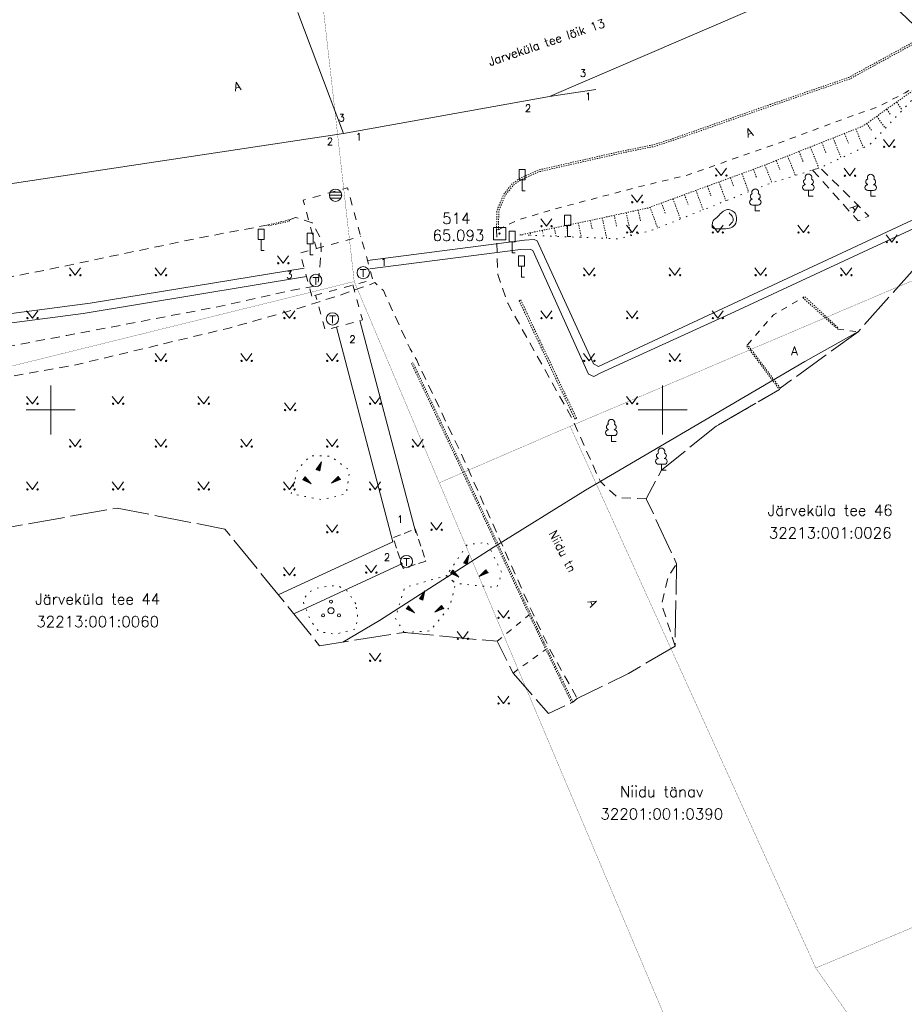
# Model space of a CAD drawing. Header units: metres. Extents: x 685671 to 686635, y 6588408 to 6589199.
# Tile 29 of 34: x 686247 to 686320, y 6588851 to 6588932. Entities that reach past the tile are written whole.
import ezdxf
from ezdxf.enums import TextEntityAlignment as Align

# ---------------------------------------------------------------- set-up
doc = ezdxf.new("R2010")
doc.units = ezdxf.units.M
for name, pattern in [('Kohtla-Järve PPA ühishoone G20$0$AAREKIVI', [0.02001, 0.01, -1e-05, 0.01]), ('Kohtla-Järve PPA ühishoone G20$0$ASFBET', [2.5, 1.5, -1]), ('Kohtla-Järve PPA ühishoone G20$0$KATASTRIPIIR', [7, 4, -1, 1, -1]), ('Kohtla-Järve PPA ühishoone G20$0$KOLVIK', [1.25, 0.25, -1]), ('Kohtla-Järve PPA ühishoone G20$0$KONTUUR', [1.85, 1.25, -0.6]), ('Kohtla-Järve PPA ühishoone G20$0$KRUUSKILL', [2, 1, -1]), ('Kohtla-Järve PPA ühishoone G20$0$NOLVAALL', [1.2, 0.2, -1]), ('Kohtla-Järve PPA ühishoone G20$0$NOLVAKRIIPS', [0.02001, 0.01, -1e-05, 0.01]), ('Kohtla-Järve PPA ühishoone G20$0$NOLVAPEAL', [0.02001, 0.01, -1e-05, 0.01]), ('Kohtla-Järve PPA ühishoone G20$0$RAJATISM', [3.75, 1.25, -1.25, 1.25]), ('Kohtla-Järve PPA ühishoone G20$0$TOOPIIR', [7, 6, -1])]:
    doc.linetypes.add(name, pattern=pattern)
for name, color, linetype, lineweight in [('Kohtla-Järve PPA ühishoone G20$0$ALUSVORK', 250, 'Continuous', 13), ('Kohtla-Järve PPA ühishoone G20$0$HALJASTUS', 250, 'Continuous', 13), ('Kohtla-Järve PPA ühishoone G20$0$KPKAABEL', 250, 'Continuous', 13), ('Kohtla-Järve PPA ühishoone G20$0$LIIKLUS', 250, 'Continuous', 13), ('Kohtla-Järve PPA ühishoone G20$0$PIIR', 224, 'Continuous', 13), ('Kohtla-Järve PPA ühishoone G20$0$PUU', 250, 'Continuous', 13), ('Kohtla-Järve PPA ühishoone G20$0$RAJATIS', 250, 'Continuous', 13), ('Kohtla-Järve PPA ühishoone G20$0$RELJEEF', 250, 'Continuous', 13), ('Kohtla-Järve PPA ühishoone G20$0$SKKAEV', 250, 'Continuous', 13), ('Kohtla-Järve PPA ühishoone G20$0$SKTRASS', 250, 'Continuous', 13), ('Kohtla-Järve PPA ühishoone G20$0$TEE', 250, 'Continuous', 13), ('Kohtla-Järve PPA ühishoone G20$0$TKAEV', 250, 'Continuous', 13), ('Kohtla-Järve PPA ühishoone G20$0$TORUNR', 250, 'Continuous', 13), ('Kohtla-Järve PPA ühishoone G20$0$TTRASS', 250, 'Continuous', 13), ('Kohtla-Järve PPA ühishoone G20$0$VORK', 250, 'Continuous', 13)]:
    doc.layers.add(name, color=color, linetype=linetype, lineweight=lineweight)
doc.layers.add('Kohtla-Järve PPA ühishoone G20$0$MOOTPIIR', color=250, linetype='Continuous', lineweight=13, plot=False)
doc.styles.add('Kohtla-Järve PPA ühishoone G20$0$romanc', font='romanc.shx')
doc.styles.add('Kohtla-Järve PPA ühishoone G20$0$romans', font='romans.shx')
doc.linetypes.add('Kohtla-Järve PPA ühishoone G20$0$-SK-', pattern='A,10,-1.5,["SK",Kohtla-Järve PPA ühishoone G20$0$romans,S=1.4,R=0,X=-1.4,Y=-0.7],-1.5,10,-3', length=26)
doc.linetypes.add('Kohtla-Järve PPA ühishoone G20$0$-T-', pattern='A,10,-1.5,["T",Kohtla-Järve PPA ühishoone G20$0$romans,S=1.4,R=0,X=-0.7,Y=-0.7],-1.5,10,-3', length=26)
doc.linetypes.add('Kohtla-Järve PPA ühishoone G20$0$EP_KBL', pattern='A,8,-2,[138,mkm.shx,S=1,R=0,X=0,Y=0],1,[138,mkm.shx,S=1,R=0,X=0,Y=0],4,[138,mkm.shx,S=1,R=180,X=0,Y=0],1,[138,mkm.shx,S=1,R=180,X=0,Y=0],-2', length=18)

# ---------------------------------------------------------------- blocks, each defined once
blk = doc.blocks.new('Kohtla-Järve PPA ühishoone G20$0$KOHPP')
at = {"color": 0, "linetype": 'Continuous', "flags": 128}
blk.add_lwpolyline([(1, 1), (-1, 1), (-1, -1), (1, -1)], close=True, dxfattribs=at)
at = {"color": 0, "linetype": 'Continuous'}
blk.add_circle((0, 0), 0.1, dxfattribs=at)
blk = doc.blocks.new('Kohtla-Järve PPA ühishoone G20$0$LIIKLM')
at = {"color": 0, "linetype": 'Continuous', "flags": 128}
for points in [[(-0.5, 3.5), (-0.5, 1.8)], [(0.5, 3.5), (-0.5, 3.5)], [(0.5, 3.5), (0.5, 1.8)], [(0.5, 1.8), (-0.5, 1.8)], [(0, 1.8), (0, 0)], [(0.5, 0), (0, 0)]]:
    blk.add_lwpolyline(points, dxfattribs=at)
blk = doc.blocks.new('Kohtla-Järve PPA ühishoone G20$0$KIVISU')
at = {"color": 0, "linetype": 'Continuous'}
for points, knots in [([(-2.05, -1.07), (-2.04, -0.8), (-2.04, -0.54), (-2.01, -0.27), (-1.97, 0.08), (-1.53, 0.24), (-1.29, 0.49), (-1.04, 0.75), (-0.8, 1), (-0.55, 1.26), (-0.34, 1.48), (-0.05, 1.63), (0.23, 1.74), (0.47, 1.83), (0.76, 1.79), (1.01, 1.68), (1.27, 1.57), (1.49, 1.44), (1.67, 1.18), (1.88, 0.88), (1.94, 0.57), (1.94, 0.27), (1.94, -0.06), (1.88, -0.38), (1.63, -0.71), (1.38, -1.04), (1.1, -1.21), (0.75, -1.27), (0.31, -1.34), (-0.13, -1.36), (-0.57, -1.37), (-0.91, -1.38), (-1.25, -1.37), (-1.59, -1.35), (-1.72, -1.34), (-1.9, -1.33), (-1.97, -1.21), (-2, -1.16), (-2.02, -1.12), (-2.05, -1.07)], [0, 0, 0, 0, 0.070434, 0.070434, 0.070434, 0.162491, 0.162491, 0.162491, 0.256397, 0.256397, 0.256397, 0.336931, 0.336931, 0.336931, 0.405721, 0.405721, 0.405721, 0.47853, 0.47853, 0.47853, 0.561997, 0.561997, 0.561997, 0.652379, 0.652379, 0.652379, 0.744099, 0.744099, 0.744099, 0.860503, 0.860503, 0.860503, 0.950211, 0.950211, 0.950211, 0.985821, 0.985821, 0.985821, 1, 1, 1, 1]), ([(0.73, 1.24), (0.88, 1.06), (1.04, 0.88), (1.2, 0.7), (1.41, 0.45), (1.46, -0.03), (1.24, -0.27), (1.07, -0.46), (0.89, -0.64), (0.72, -0.83)], [0, 0, 0, 0, 0.292091, 0.292091, 0.292091, 0.688198, 0.688198, 0.688198, 1, 1, 1, 1])]:
    blk.add_open_spline(points, degree=3, knots=knots, dxfattribs=at)
blk = doc.blocks.new('Kohtla-Järve PPA ühishoone G20$0$LEHTP1')
at = {"layer": 'Kohtla-Järve PPA ühishoone G20$0$PUU', "linetype": 'Continuous'}
for p, q in [((0.48, 0.95), (-0.48, 0.95)), ((0, 0), (0, 0.95)), ((0.76, 0), (0, 0))]:
    blk.add_line(p, q, dxfattribs=at)
for centre, radius, start, end in [((0, 3.04), 0.554, 332.5799, 207.4201), ((-0.47, 1.42), 0.475, 90.0016, 269.3953), ((-0.34, 2.35), 0.465, 109.0217, 253.1415), ((0.34, 2.35), 0.465, 286.8508, 70.9859), ((0.47, 1.42), 0.475, 270.6047, 89.9984)]:
    blk.add_arc(centre, radius, start, end, dxfattribs=at)
blk = doc.blocks.new('Kohtla-Järve PPA ühishoone G20$0$REKAEV')
at = {"layer": 'Kohtla-Järve PPA ühishoone G20$0$SKKAEV', "linetype": 'Continuous'}
for p, q in [((0.86, 0.5), (-0.86, 0.5)), ((-1, 0), (1, 0)), ((0.86, -0.5), (-0.86, -0.5))]:
    blk.add_line(p, q, dxfattribs=at)
blk.add_circle((0, 0), 1, dxfattribs=at)
blk = doc.blocks.new('Kohtla-Järve PPA ühishoone G20$0$KIVIKU')
at = {"color": 0, "linetype": 'Continuous'}
for p, q in [((-0.71, 1.44), (0.13, 2.72)), ((-0.71, 1.44), (-0.06, 1.72)), ((-0.61, 1.59), (-0.04, 1.83)), ((-0.51, 1.74), (-0.01, 1.95)), ((-0.41, 1.89), (-0.16, 2)), ((-0.31, 2.04), (0.03, 2.19)), ((-0.21, 2.19), (0.05, 2.31)), ((-0.16, 2), (0.01, 2.07)), ((0.13, 2.72), (-0.15, 1.21)), ((-0.12, 2.34), (0.08, 2.42)), ((-0.02, 2.49), (0.1, 2.54)), ((0.08, 2.64), (0.12, 2.66)), ((-2.53, 0.25), (-2.9, -0.23)), ((-2.7, 0.03), (-2.65, -0.34)), ((-2.62, 0.14), (-2.55, -0.4)), ((-2.53, 0.25), (-1.52, -0.89)), ((-2.53, 0.25), (-2.44, -0.45)), ((-2.41, 0.12), (-2.33, -0.5)), ((-0.71, 1.44), (-0.15, 1.21)), ((-0.58, 1.39), (-0.08, 1.6)), ((-0.45, 1.33), (-0.1, 1.48)), ((-0.31, 1.28), (-0.12, 1.36)), ((-0.18, 1.23), (-0.15, 1.24)), ((1.8, -0.76), (2.88, 0.33)), ((3.14, -0.06), (2.61, 0.05)), ((3.06, 0.06), (2.69, 0.13)), ((2.98, 0.18), (2.78, 0.22)), ((2.9, 0.3), (2.86, 0.3)), ((3.22, -0.17), (2.88, 0.33)), ((-1.52, -0.89), (-2.9, -0.23)), ((-2.88, -0.2), (-2.87, -0.24)), ((-2.79, -0.09), (-2.76, -0.29)), ((-2.29, -0.02), (-2.22, -0.55)), ((-2.17, -0.15), (-2.14, -0.43)), ((-2.14, -0.43), (-2.11, -0.61)), ((-2.06, -0.29), (-2, -0.66)), ((-1.94, -0.42), (-1.9, -0.71)), ((-1.82, -0.56), (-1.79, -0.76)), ((-1.7, -0.69), (-1.68, -0.82)), ((-1.58, -0.83), (-1.57, -0.87)), ((3.22, -0.17), (1.8, -0.76)), ((1.88, -0.73), (1.85, -0.72)), ((2.05, -0.66), (1.93, -0.63)), ((2.22, -0.59), (2.01, -0.55)), ((2.38, -0.52), (2.1, -0.46)), ((2.55, -0.45), (2.18, -0.38)), ((2.45, -0.33), (2.27, -0.29)), ((2.88, -0.31), (2.35, -0.21)), ((3.05, -0.24), (2.44, -0.12)), ((2.72, -0.38), (2.45, -0.33)), ((3.22, -0.17), (2.52, -0.04))]:
    blk.add_line(p, q, dxfattribs=at)
for p in [(-2.53, 0.25), (-0.71, 1.44), (3.22, -0.17)]:
    blk.add_point(p, dxfattribs=at)
blk = doc.blocks.new('Kohtla-Järve PPA ühishoone G20$0$PQQSAS')
at = {"color": 0, "linetype": 'Continuous'}
for centre, radius in [((0, 1.5), 0.25), ((0, 0), 0.5), ((-1.3, -0.75), 0.25), ((1.3, -0.75), 0.25)]:
    blk.add_circle(centre, radius, dxfattribs=at)
blk = doc.blocks.new('Kohtla-Järve PPA ühishoone G20$0$MURU')
at = {"color": 0, "linetype": 'Continuous'}
for p, q in [((-0.93, 1.21), (0, 0)), ((0, 0), (0.89, 1.21))]:
    blk.add_line(p, q, dxfattribs=at)
for centre in [(-0.8, 0), (0.86, 0)]:
    blk.add_ellipse(centre, major_axis=(0.0778, 0.0778), ratio=1, start_param=5.497787, end_param=11.780972, dxfattribs=at)
blk = doc.blocks.new('Kohtla-Järve PPA ühishoone G20$0$VKORIS')
at = {"color": 0, "linetype": 'Continuous'}
for p, q in [((0, 4), (0, -4)), ((-4, 0), (4, 0))]:
    blk.add_line(p, q, dxfattribs=at)
blk = doc.blocks.new('Kohtla-Järve PPA ühishoone G20$0$SOKAEV')
at = {"color": 0}
for p, q in [((-0.5, 0.5), (0.5, 0.5)), ((0, -0.7), (0, 0.5))]:
    blk.add_line(p, q, dxfattribs=at)
blk.add_circle((0, 0), 1, dxfattribs=at)
blk = doc.blocks.new('Kohtla-Järve PPA ühishoone G20')
at = {"layer": 'Kohtla-Järve PPA ühishoone G20$0$HALJASTUS', "linetype": 'Kohtla-Järve PPA ühishoone G20$0$KOLVIK', "ltscale": 0.5, "flags": 128}
for points in [[(686269.643, 6588893.137), (686270.18, 6588895.173), (686271.214, 6588896.236), (686272.87, 6588896.228), (686274.425, 6588895.059), (686274.159, 6588893.159), (686272.22, 6588892.651), (686269.643, 6588893.137)], [(686284.028, 6588888.978), (686282.331, 6588886.45), (686283.083, 6588885.817), (686286.442, 6588885.472), (686286.872, 6588886.665), (686285.661, 6588889.184), (686284.028, 6588888.978)], [(686278.876, 6588881.8), (686278.157, 6588882.998), (686278.92, 6588885.475), (686282.331, 6588886.45), (686283.083, 6588885.817), (686282.619, 6588883.932), (686281.014, 6588881.936), (686278.876, 6588881.8)], [(686274.927, 6588884.141), (686274.256, 6588885.171), (686273.401, 6588885.66), (686272.3, 6588885.538), (686271.903, 6588885.477), (686271.139, 6588885.141), (686270.589, 6588884.438), (686271.186, 6588882.871), (686271.903, 6588881.873), (686273.217, 6588881.659), (686274.929, 6588882.086), (686275.082, 6588883.094), (686274.927, 6588884.141)]]:
    blk.add_lwpolyline(points, dxfattribs=at)
at = {"layer": 'Kohtla-Järve PPA ühishoone G20$0$KPKAABEL', "linetype": 'Kohtla-Järve PPA ühishoone G20$0$EP_KBL', "ltscale": 0.5, "flags": 128}
blk.add_lwpolyline([(686273.873, 6588881.022), (686276.871, 6588882.781), (686286.16, 6588888.738), (686293.691, 6588893.441), (686311.609, 6588903.961), (686315.958, 6588906.374)], dxfattribs=at)
at = {"layer": 'Kohtla-Järve PPA ühishoone G20$0$MOOTPIIR', "linetype": 'Kohtla-Järve PPA ühishoone G20$0$TOOPIIR', "ltscale": 0.5, "flags": 128}
blk.add_lwpolyline([(686197.581, 6588923.739), (686208.045, 6588905.503), (686210.46, 6588893.942), (686211.555, 6588893.54), (686213.906, 6588885.555), (686215.844, 6588886.036), (686227.988, 6588887.662), (686242.401, 6588889.661), (686255.426, 6588891.974), (686264.236, 6588890.261), (686271.975, 6588880.726), (686278.876, 6588881.8), (686286.485, 6588881.081), (686287.776, 6588878.484), (686290.678, 6588875.172), (686292.562, 6588876.063), (686292.672, 6588876.122), (686293.025, 6588876.405), (686297.207, 6588878.456), (686301.012, 6588880.696), (686301.144, 6588887.421), (686298.66, 6588892.736), (686299.9, 6588895.08), (686304.378, 6588898.668), (686309.543, 6588901.662), (686309.608, 6588901.777), (686315.969, 6588906.387), (686328.269, 6588920.158), (686326.163, 6588925.636), (686322.402, 6588927.463), (686321.527, 6588930.469), (686321.463, 6588930.608), (686317.763, 6588934.065), (686317.595, 6588935.82), (686313.39, 6588945.165), (686310.187, 6588952.921), (686309.238, 6588955.565), (686308.547, 6588957.741), (686308.16, 6588958.76), (686302.607, 6588962.088), (686272.869, 6588956.028), (686260.854, 6588979.268), (686253.034, 6588978.772), (686248.874, 6588976.771), (686248.746, 6588976.693), (686246.047, 6588973.919), (686242.493, 6588971.937), (686238.323, 6588970.159), (686233.871, 6588968.178), (686233.73, 6588968.126), (686226.924, 6588964.759), (686230.759, 6588952.357), (686228.499, 6588944.717), (686215.238, 6588939.002), (686204.142, 6588936.452), (686202.606, 6588937.066), (686198.582, 6588930.672), (686199.289, 6588929.101), (686199.445, 6588926.941), (686197.566, 6588923.888)], close=True, dxfattribs=at)
at = {"layer": 'Kohtla-Järve PPA ühishoone G20$0$PIIR', "color": 1, "linetype": 'Kohtla-Järve PPA ühishoone G20$0$KATASTRIPIIR', "ltscale": 0.5, "const_width": 0.02, "flags": 128}
for points in [[(686271.24, 6588941.96), (686274.8, 6588910.49), (686281.75, 6588894.04), (686292.44, 6588898.66), (686416.19, 6588951.3), (686435.7, 6588964.79), (686472.6, 6588990.29), (686498.85, 6589008.46), (686518.91, 6589022.29), (686532.44, 6589031.75), (686572.57, 6589059.8), (686611.97, 6589090.97), (686626.25, 6589101.21), (686635.39, 6589107.43), (686615.81, 6589135.24), (686598.86, 6589117.58), (686585.37, 6589109.52), (686566.55, 6589091.66), (686546.39, 6589114.05), (686548.86, 6589103.47), (686563.17, 6589085.58), (686523.59, 6589054.03), (686510.37, 6589072.45), (686501.7, 6589085.57), (686497.99, 6589083.57), (686516.87, 6589052.43), (686494.84, 6589038.24), (686476.07, 6589029.8), (686448.55, 6589018.51), (686404.07, 6589000.33), (686402.97, 6589002.64), (686353.05, 6588981.67), (686354.24, 6588979.13), (686312.39, 6588961.3), (686304.43, 6588979.43), (686288.88, 6589014.17), (686277.21, 6589032.85), (686270.09, 6589028.27), (686292.05, 6588994.74), (686307.6, 6588959.35), (686271.24, 6588941.96)], [(686292.44, 6588898.66), (686312.51, 6588854.38), (686433.23, 6588904.92), (686432.13, 6588907.52), (686435.35, 6588908.88), (686416.19, 6588951.3), (686292.44, 6588898.66)], [(685716.77, 6588778.03), (685738.6, 6588745.29), (685802.47, 6588772.1), (685804.91, 6588767.09), (685835.53, 6588780.71), (685915.31, 6588816.21), (685960.71, 6588836.42), (686035.3, 6588866.66), (686082.42, 6588884.69), (686148.48, 6588896.21), (686183.88, 6588895.46), (686240.01, 6588901.9), (686274.8, 6588910.49), (686271.24, 6588941.96), (686238.78, 6588948.4), (686130.81, 6588924.43), (686104.96, 6588925.39), (686039.54, 6588902.75), (686019.81, 6588895.45), (686016.25, 6588904.34), (686012.28, 6588908.21), (686004.31, 6588910.86), (685980.69, 6588900.73), (685976.21, 6588892.56), (685976.32, 6588887.19), (685977.59, 6588884.03), (685959.72, 6588876.63), (685889.56, 6588848.2), (685814.52, 6588817.68), (685790.98, 6588808.16), (685716.77, 6588778.03)], [(685716.77, 6588778.03), (685738.6, 6588745.29), (685802.47, 6588772.1), (685804.91, 6588767.09), (685835.53, 6588780.71), (685915.31, 6588816.21), (685960.71, 6588836.42), (686035.3, 6588866.66), (686082.42, 6588884.69), (686148.48, 6588896.21), (686183.88, 6588895.46), (686240.01, 6588901.9), (686274.8, 6588910.49), (686271.24, 6588941.96), (686238.78, 6588948.4), (686130.81, 6588924.43), (686104.96, 6588925.39), (686039.54, 6588902.75), (686019.81, 6588895.45), (686016.25, 6588904.34), (686012.28, 6588908.21), (686004.31, 6588910.86), (685980.69, 6588900.73), (685976.21, 6588892.56), (685976.32, 6588887.19), (685977.59, 6588884.03), (685959.72, 6588876.63), (685889.56, 6588848.2), (685814.52, 6588817.68), (685790.98, 6588808.16), (685716.77, 6588778.03)], [(686281.75, 6588894.04), (686313.9, 6588817.9), (686387.96, 6588636.52), (686393.83, 6588611.46), (686397.3, 6588578.58), (686390.61, 6588575.29), (686402.13, 6588550.74), (686419.69, 6588550.98), (686437.21, 6588555), (686425.66, 6588581.85), (686404.43, 6588634.36), (686384.68, 6588678.95), (686372.21, 6588711.77), (686350.12, 6588765.19), (686353.31, 6588766.48), (686342.04, 6588795.01), (686339.99, 6588794.19), (686320.8, 6588842.52), (686312.51, 6588854.38), (686292.44, 6588898.66), (686281.75, 6588894.04)]]:
    blk.add_lwpolyline(points, dxfattribs=at)
at = {"layer": 'Kohtla-Järve PPA ühishoone G20$0$RAJATIS', "linetype": 'Kohtla-Järve PPA ühishoone G20$0$RAJATISM', "ltscale": 0.5, "flags": 128}
blk.add_lwpolyline([(686271.348, 6588909.282), (686270.375, 6588912.827), (686271.709, 6588913.193), (686270.623, 6588917.149), (686274.25, 6588918.144), (686275.336, 6588914.188), (686276.309, 6588910.644)], close=True, dxfattribs=at)
for points in [[(686271.709, 6588913.193), (686275.336, 6588914.188)], [(686274.678, 6588910.227), (686275.468, 6588907.349), (686272.423, 6588906.513), (686271.641, 6588909.363)]]:
    blk.add_lwpolyline(points, dxfattribs=at)
at = {"layer": 'Kohtla-Järve PPA ühishoone G20$0$RELJEEF', "linetype": 'Kohtla-Järve PPA ühishoone G20$0$NOLVAKRIIPS', "ltscale": 0.5}
for p, q in [((686319.122, 6588925.155), (686319.586, 6588924.5)), ((686317.49, 6588923.999), (686318.185, 6588923.017)), ((686318.306, 6588924.577), (686318.596, 6588924.168)), ((686316.673, 6588923.421), (686317.079, 6588922.848)), ((686313.932, 6588922.229), (686314.58, 6588920.593)), ((686314.861, 6588922.598), (686315.174, 6588921.807)), ((686315.791, 6588922.966), (686316.395, 6588921.44)), ((686312.072, 6588921.493), (686312.758, 6588919.76)), ((686313.002, 6588921.861), (686313.337, 6588921.015)), ((686310.213, 6588920.756), (686310.846, 6588919.158)), ((686311.142, 6588921.124), (686311.472, 6588920.292)), ((686308.353, 6588920.019), (686308.934, 6588918.555)), ((686309.283, 6588920.388), (686309.586, 6588919.622)), ((686306.479, 6588919.322), (686307.026, 6588917.829)), ((686307.418, 6588919.666), (686307.687, 6588918.933)), ((686303.662, 6588918.29), (686303.95, 6588917.503)), ((686304.601, 6588918.634), (686305.168, 6588917.087)), ((686305.54, 6588918.978), (686305.819, 6588918.218)), ((686301.784, 6588917.602), (686302.082, 6588916.788)), ((686302.723, 6588917.946), (686303.31, 6588916.345)), ((686299.906, 6588916.914), (686300.214, 6588916.073)), ((686300.845, 6588917.258), (686301.451, 6588915.604)), ((686296.043, 6588915.909), (686296.25, 6588914.953)), ((686297.02, 6588916.12), (686297.426, 6588914.247)), ((686297.998, 6588916.331), (686298.196, 6588915.414)), ((686298.967, 6588916.57), (686299.593, 6588914.862)), ((686292.129, 6588915.082), (686292.227, 6588914.612)), ((686293.109, 6588915.284), (686293.353, 6588914.103)), ((686294.088, 6588915.487), (686294.235, 6588914.775)), ((686295.066, 6588915.697), (686295.428, 6588914.022)), ((686289.192, 6588914.474), (686289.235, 6588914.263)), ((686290.171, 6588914.677), (686290.218, 6588914.45)), ((686291.15, 6588914.879), (686291.294, 6588914.183))]:
    blk.add_line(p, q, dxfattribs=at)
at = {"layer": 'Kohtla-Järve PPA ühishoone G20$0$RELJEEF', "linetype": 'Kohtla-Järve PPA ühishoone G20$0$NOLVAPEAL', "ltscale": 0.5, "flags": 128}
blk.add_lwpolyline([(686288.34, 6588914.298), (686294.214, 6588915.513), (686298.777, 6588916.5), (686307.976, 6588919.87), (686316.334, 6588923.181), (686322.386, 6588927.467)], dxfattribs=at)
at = {"layer": 'Kohtla-Järve PPA ühishoone G20$0$RELJEEF', "linetype": 'Kohtla-Järve PPA ühishoone G20$0$NOLVAALL', "ltscale": 0.5, "flags": 128}
blk.add_lwpolyline([(686322.386, 6588927.467), (686316.935, 6588921.692), (686312.866, 6588919.794), (686312.249, 6588919.601), (686308.512, 6588918.422), (686299.202, 6588914.706), (686296.407, 6588913.984), (686288.34, 6588914.298)], dxfattribs=at)
at = {"layer": 'Kohtla-Järve PPA ühishoone G20$0$SKTRASS', "linetype": 'Kohtla-Järve PPA ühishoone G20$0$-SK-', "ltscale": 0.5}
blk.add_line((686290.746, 6588925.613), (686317.084, 6588936.956), dxfattribs=at)
at = {"layer": 'Kohtla-Järve PPA ühishoone G20$0$SKTRASS', "linetype": 'Kohtla-Järve PPA ühishoone G20$0$-SK-', "ltscale": 0.5, "flags": 128}
for points in [[(686270.183, 6588932.468), (686273.912, 6588922.59)], [(686204.268, 6588912.085), (686273.912, 6588922.59), (686290.746, 6588925.613), (686294.544, 6588926.197)]]:
    blk.add_lwpolyline(points, dxfattribs=at)
at = {"layer": 'Kohtla-Järve PPA ühishoone G20$0$TEE', "linetype": 'Kohtla-Järve PPA ühishoone G20$0$AAREKIVI', "ltscale": 0.5, "flags": 128}
for points in [[(686286.427, 6588914.733), (686286.468, 6588916.33), (686287.022, 6588917.632), (686287.682, 6588918.459), (686288.397, 6588918.966), (686289.834, 6588919.603), (686296.563, 6588921.127), (686299.305, 6588921.683), (686300.824, 6588922.176), (686308.812, 6588924.974), (686315.22, 6588927.18), (686321.463, 6588930.608)], [(686286.577, 6588914.729), (686286.617, 6588916.298), (686287.152, 6588917.554), (686287.786, 6588918.349), (686288.472, 6588918.835), (686289.881, 6588919.46), (686296.594, 6588920.98), (686299.343, 6588921.538), (686300.872, 6588922.034), (686308.861, 6588924.832), (686315.281, 6588927.042), (686321.535, 6588930.477)], [(686267.807, 6588915.123), (686269.521, 6588915.544), (686269.523, 6588915.419), (686267.818, 6588915.054), (686267.807, 6588915.123)], [(686286.427, 6588914.733), (686286.577, 6588914.729)], [(686288.266, 6588908.925), (686288.402, 6588908.989)], [(686288.266, 6588908.925), (686292.826, 6588899.25)], [(686288.402, 6588908.989), (686292.962, 6588899.314)], [(686311.45, 6588909.174), (686314.308, 6588906.594), (686314.358, 6588906.682), (686311.589, 6588909.28), (686311.45, 6588909.174)], [(686309.608, 6588901.777), (686306.941, 6588905.323), (686306.847, 6588905.254), (686309.543, 6588901.662), (686309.608, 6588901.777)], [(686292.672, 6588876.122), (686290.559, 6588880.473), (686289.177, 6588883.358), (686283.32, 6588895.954), (686279.599, 6588903.857), (686279.475, 6588903.807), (686283.208, 6588895.879), (686289.095, 6588883.257), (686290.455, 6588880.424), (686292.562, 6588876.063)], [(686292.962, 6588899.314), (686292.826, 6588899.25)]]:
    blk.add_lwpolyline(points, dxfattribs=at)
at = {"layer": 'Kohtla-Järve PPA ühishoone G20$0$TEE', "linetype": 'Kohtla-Järve PPA ühishoone G20$0$KRUUSKILL', "ltscale": 0.5, "flags": 128}
for points in [[(686286.577, 6588914.729), (686288.105, 6588915.495), (686291.106, 6588916.405), (686297.966, 6588918.21), (686301.996, 6588919.184), (686310.019, 6588922.004), (686315.913, 6588924.197), (686317.56, 6588924.754), (686319.813, 6588925.92), (686322.386, 6588927.467)], [(686306.941, 6588905.323), (686309.057, 6588907.764), (686311.45, 6588909.174)], [(686314.308, 6588906.594), (686315.969, 6588906.387)], [(686286.485, 6588881.081), (686289.095, 6588883.257)], [(686287.776, 6588878.484), (686290.455, 6588880.424)]]:
    blk.add_lwpolyline(points, dxfattribs=at)
at = {"layer": 'Kohtla-Järve PPA ühishoone G20$0$TEE', "linetype": 'Kohtla-Järve PPA ühishoone G20$0$ASFBET', "ltscale": 0.5, "flags": 128}
for points in [[(686312.249, 6588919.601), (686315.979, 6588915.442), (686316.85, 6588915.846), (686312.866, 6588919.794), (686312.249, 6588919.601)], [(686267.807, 6588915.123), (686262.13, 6588914.057), (686249.846, 6588911.484), (686237.372, 6588909.056), (686224.238, 6588906.659), (686211.296, 6588904.704), (686208.284, 6588904.359)], [(686269.521, 6588915.544), (686270, 6588915.738), (686271.368, 6588915.289), (686272.025, 6588914.081), (686272.108, 6588913.043), (686271.939, 6588911.078), (686271.811, 6588910.151), (686270.068, 6588909.851), (686264.019, 6588908.498), (686251.323, 6588906.085), (686238.615, 6588903.701), (686224.927, 6588901.761), (686212.05, 6588900.214), (686209.201, 6588899.967)], [(686298.66, 6588892.736), (686296.313, 6588892.838), (686294.91, 6588894.137), (686292.645, 6588899.202), (686287.341, 6588908.714), (686286.526, 6588911.063), (686286.427, 6588914.733)], [(686213.906, 6588885.555), (686211.555, 6588893.54), (686210.46, 6588893.942), (686210.424, 6588895.194), (686212.645, 6588897.555), (686225.177, 6588899.34), (686239.014, 6588901.363), (686252.042, 6588903.675), (686264.579, 6588906.692), (686270.394, 6588908.338), (686273.736, 6588909.407), (686276.497, 6588910.399), (686277.18, 6588909.76), (686279.368, 6588904.991), (686279.905, 6588904.053), (686283.709, 6588896.061), (686289.383, 6588883.375), (686290.781, 6588880.426), (686293.025, 6588876.405)], [(686309.543, 6588901.662), (686304.378, 6588898.668)], [(686301.012, 6588880.696), (686299.922, 6588884.129), (686300.458, 6588886.387), (686301.144, 6588887.421)]]:
    blk.add_lwpolyline(points, dxfattribs=at)
at = {"layer": 'Kohtla-Järve PPA ühishoone G20$0$TKAEV', "linetype": 'Kohtla-Järve PPA ühishoone G20$0$KONTUUR', "ltscale": 0.5, "flags": 128}
blk.add_lwpolyline([(686280.647, 6588887.639), (686278.802, 6588887.037), (686277.98, 6588889.555), (686279.789, 6588890.266)], close=True, dxfattribs=at)
at = {"layer": 'Kohtla-Järve PPA ühishoone G20$0$TTRASS', "linetype": 'Kohtla-Järve PPA ühishoone G20$0$-T-', "ltscale": 0.5, "flags": 128}
for points in [[(686275.88, 6588912.207), (686288.722, 6588913.878), (686289.49, 6588913.92), (686289.75, 6588913.83), (686294.341, 6588903.771), (686294.763, 6588903.542), (686331.364, 6588920.637), (686331.672, 6588920.781)], [(686276.066, 6588911.527), (686288.39, 6588913.117), (686289.189, 6588913.148), (686289.38, 6588913.02), (686293.939, 6588902.914), (686294.38, 6588902.72), (686294.955, 6588903.019), (686305.869, 6588908.003), (686316.764, 6588913.073), (686331.86, 6588920.09)], [(686270.713, 6588911.596), (686253.23, 6588908.713), (686241.369, 6588907.163), (686229.394, 6588905.79), (686217.077, 6588904.402), (686208.517, 6588903.241)], [(686270.9, 6588910.915), (686252.654, 6588907.887), (686240.746, 6588906.327), (686228.818, 6588904.917), (686216.533, 6588903.497), (686208.674, 6588902.493)], [(686275.269, 6588907.294), (686279.834, 6588889.937)], [(686273.34, 6588906.765), (686277.954, 6588889.222), (686268.594, 6588884.892)], [(686278.745, 6588887.444), (686269.859, 6588883.333)]]:
    blk.add_lwpolyline(points, dxfattribs=at)
at = {"layer": 'Kohtla-Järve PPA ühishoone G20$0$ALUSVORK', "ltscale": 0.5, "xscale": 0.5, "yscale": 0.5, "zscale": 0.5}
blk.add_blockref('Kohtla-Järve PPA ühishoone G20$0$KOHPP', (686286.674, 6588914.41), dxfattribs=at)
at = {"layer": 'Kohtla-Järve PPA ühishoone G20$0$HALJASTUS', "ltscale": 0.5, "xscale": 0.5, "yscale": 0.5, "zscale": 0.5}
for p in [(686318.5, 6588921.5), (686304.781, 6588919.156), (686315.288, 6588919.139), (686297.922, 6588916.975), (686290.5, 6588915.014), (686297.5, 6588914.5), (686304.5, 6588914.5), (686311.5, 6588914.5), (686318.716, 6588913.709), (686268.993, 6588911.979), (686252, 6588911), (686259, 6588911), (686294, 6588911), (686301, 6588911), (686308, 6588911), (686315, 6588911), (686248.5, 6588907.5), (686269.5, 6588907.5), (686290.5, 6588907.5), (686297.5, 6588907.5), (686304.5, 6588907.5), (686259, 6588904), (686266, 6588904), (686273, 6588904), (686294, 6588904), (686301, 6588904), (686248.5, 6588900.5), (686255.5, 6588900.5), (686262.5, 6588900.5), (686269.555, 6588899.984), (686276.5, 6588900.5), (686297.5, 6588900.5), (686252, 6588897), (686259, 6588897), (686266, 6588897), (686273, 6588897), (686280, 6588897), (686248.5, 6588893.5), (686255.5, 6588893.5), (686262.5, 6588893.5), (686269.5, 6588893.5), (686276.5, 6588893.5), (686273, 6588890), (686281.517, 6588890.198), (686269.5, 6588886.5), (686276.178, 6588886.697), (686287, 6588883), (686283.666, 6588881.293), (686276.5, 6588879.5), (686287, 6588876)]:
    blk.add_blockref('Kohtla-Järve PPA ühishoone G20$0$MURU', p, dxfattribs=at)
at = {"layer": 'Kohtla-Järve PPA ühishoone G20$0$LIIKLUS', "ltscale": 0.5, "xscale": 0.5, "yscale": 0.5, "zscale": 0.5}
for p in [(686288.522, 6588917.91), (686292.239, 6588914.16), (686267.201, 6588913.021), (686271.201, 6588912.683), (686287.704, 6588912.845), (686288.475, 6588910.841)]:
    blk.add_blockref('Kohtla-Järve PPA ühishoone G20$0$LIIKLM', p, dxfattribs=at)
at = {"layer": 'Kohtla-Järve PPA ühishoone G20$0$PUU', "ltscale": 0.5, "xscale": 0.5, "yscale": 0.5, "zscale": 0.5}
for name, p in [('Kohtla-Järve PPA ühishoone G20$0$LEHTP1', (686311.912, 6588917.473)), ('Kohtla-Järve PPA ühishoone G20$0$LEHTP1', (686317.001, 6588917.46)), ('Kohtla-Järve PPA ühishoone G20$0$LEHTP1', (686307.569, 6588916.264)), ('Kohtla-Järve PPA ühishoone G20$0$LEHTP1', (686295.809, 6588897.426)), ('Kohtla-Järve PPA ühishoone G20$0$LEHTP1', (686299.9, 6588895.08)), ('Kohtla-Järve PPA ühishoone G20$0$PQQSAS', (686272.907, 6588883.58))]:
    blk.add_blockref(name, p, dxfattribs=at)
at = {"layer": 'Kohtla-Järve PPA ühishoone G20$0$RELJEEF', "ltscale": 0.5, "xscale": 0.5, "yscale": 0.5, "zscale": 0.5}
for name, p in [('Kohtla-Järve PPA ühishoone G20$0$KIVISU', (686305.078, 6588915.482)), ('Kohtla-Järve PPA ühishoone G20$0$KIVIKU', (686272.053, 6588894.4)), ('Kohtla-Järve PPA ühishoone G20$0$KIVIKU', (686284.113, 6588886.769)), ('Kohtla-Järve PPA ühishoone G20$0$KIVIKU', (686280.491, 6588883.844))]:
    blk.add_blockref(name, p, dxfattribs=at)
at = {"layer": 'Kohtla-Järve PPA ühishoone G20$0$SKKAEV', "ltscale": 0.5, "xscale": 0.5, "yscale": 0.5, "zscale": 0.5}
blk.add_blockref('Kohtla-Järve PPA ühishoone G20$0$REKAEV', (686273.275, 6588917.543), dxfattribs=at)
at = {"layer": 'Kohtla-Järve PPA ühishoone G20$0$TKAEV', "linetype": 'Continuous', "xscale": 0.5, "yscale": 0.5, "zscale": 0.5}
for p in [(686271.664, 6588910.581), (686275.537, 6588911.214), (686273.021, 6588907.437), (686279.073, 6588887.6)]:
    blk.add_blockref('Kohtla-Järve PPA ühishoone G20$0$SOKAEV', p, dxfattribs=at)
at = {"layer": 'Kohtla-Järve PPA ühishoone G20$0$VORK', "xscale": 0.5, "yscale": 0.5, "zscale": 0.5}
for p in [(686250, 6588900), (686300, 6588900)]:
    blk.add_blockref('Kohtla-Järve PPA ühishoone G20$0$VKORIS', p, dxfattribs=at)
at = {"layer": 'Kohtla-Järve PPA ühishoone G20$0$ALUSVORK', "linetype": 'Continuous', "ltscale": 0.5, "style": 'Kohtla-Järve PPA ühishoone G20$0$romans'}
for s, p in [('514', (686283.139, 6588915.649)), (' 65.093', (686283.007, 6588914.26))]:
    blk.add_text(s, height=0.9, dxfattribs=at).set_placement(p, align=Align.MIDDLE_CENTER)
at = {"layer": 'Kohtla-Järve PPA ühishoone G20$0$PIIR', "color": 73, "ltscale": 0.5, "style": 'Kohtla-Järve PPA ühishoone G20$0$romans'}
for s, p in [('Järveküla tee 46', (686313.69, 6588891.793)), ('32213:001:0026', (686313.69, 6588889.943)), ('Järveküla tee 44', (686253.841, 6588884.538)), ('32213:001:0060', (686253.841, 6588882.688)), ('Niidu tänav', (686299.928, 6588868.817)), ('32201:001:0390', (686299.928, 6588866.967))]:
    blk.add_text(s, height=0.9, dxfattribs=at).set_placement(p, align=Align.MIDDLE)
at = {"layer": 'Kohtla-Järve PPA ühishoone G20$0$TEE', "linetype": 'Continuous', "style": 'Kohtla-Järve PPA ühishoone G20$0$romanc'}
for s, rotation, p in [('Jarveküla tee lõik 13', 18.72635, (686290.514, 6588930.043)), ('A', 14.68879, (686265.238, 6588926.448)), ('A', 19.49832, (686307.085, 6588922.67)), ('A', 308.7227, (686315.719, 6588916.507)), ('Niidu tn ', 297.04551, (686291.934, 6588888.235)), ('A', 294.79488, (686294.291, 6588884.22))]:
    blk.add_text(s, height=0.7, rotation=rotation, dxfattribs=at).set_placement(p, align=Align.MIDDLE_CENTER)
blk.add_text('A', height=0.7, dxfattribs=at).set_placement((686310.772, 6588904.817), align=Align.MIDDLE_CENTER)
at = {"layer": 'Kohtla-Järve PPA ühishoone G20$0$TORUNR', "style": 'Kohtla-Järve PPA ühishoone G20$0$romanc'}
for s, p in [('3', (686293.49, 6588927.526)), ('1', (686293.925, 6588925.627)), ('2', (686289.004, 6588924.652)), ('3', (686273.77, 6588923.884)), ('2', (686272.818, 6588921.937)), ('1', (686275.183, 6588922.317)), ('1', (686277.218, 6588912.066)), ('3', (686269.494, 6588911.046)), ('2', (686274.655, 6588905.767)), ('1', (686278.555, 6588891.054)), ('2', (686277.485, 6588887.961))]:
    blk.add_text(s, height=0.6, dxfattribs=at).set_placement(p, align=Align.MIDDLE_CENTER)

msp = doc.modelspace()

# ---------------------------------------------------------------- block references
at = {"color": 251, "true_color": 0x636466}
msp.add_blockref('Kohtla-Järve PPA ühishoone G20', (0, 0), dxfattribs=at)

doc.saveas('drawing.dxf')
